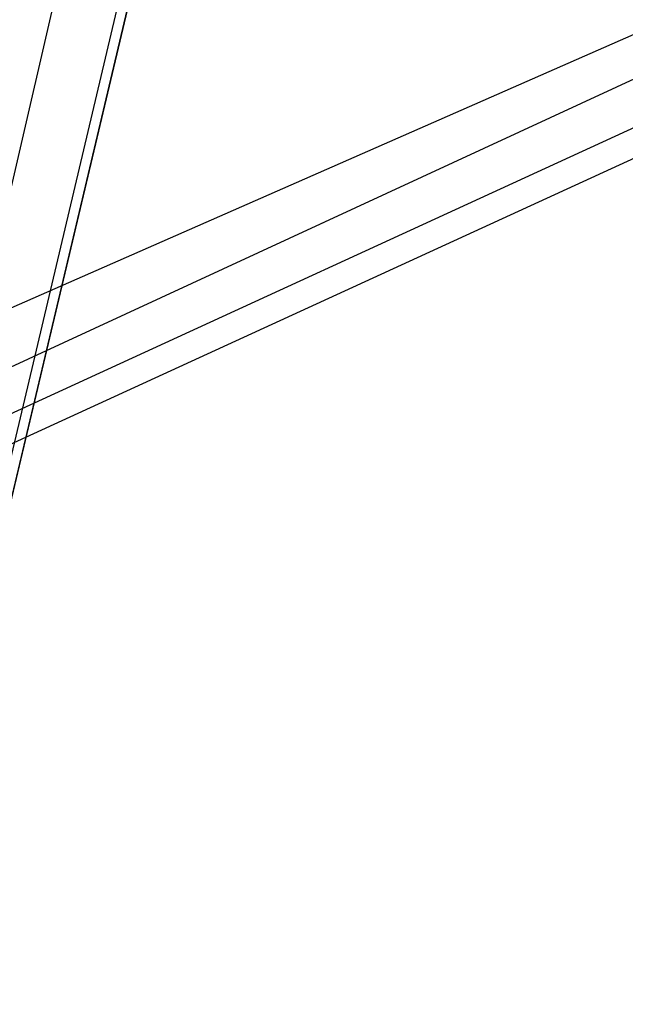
# Model space of a CAD drawing. Header units: feet. Extents: x -79 to 198, y -22 to 181.
# Tile 38 of 256: x 87.74 to 90.66, y 14.33 to 19.09. Entities that reach past the tile are written whole.
import ezdxf

# ---------------------------------------------------------------- set-up
doc = ezdxf.new("R2010")
doc.units = ezdxf.units.FT
doc.layers.add('A-LINEA', color=7, linetype='CONTINUOUS')

msp = doc.modelspace()

# ---------------------------------------------------------------- linework, layer by layer
at = {"layer": 'A-LINEA'}
for p, q in [((67.6863, 8.1531), (121.5282, 33.0731)), ((67.2638, 7.8013), (121.7722, 32.846)), ((64.6373, 7.5663), (121.8893, 32.7279)), ((67.2173, 7.6394), (121.8893, 32.7413)), ((87.16, 14.5111), (90.12, 27.0044)), ((87.3867, 15.6711), (89.1067, 22.9511))]:
    msp.add_line(p, q, dxfattribs=at)
for points in [[(67.2267, 7.6444), (67.2667, 7.8178), (67.76, 9.9244), (68.1067, 9.9378), (69.9867, 17.8978), (72.5733, 17.2844), (72.7333, 17.9244), (80.72, 16.0444), (83.12, 15.4711), (87.16, 14.5111), (90.12, 27.0044), (94.6533, 25.9244), (94.8133, 26.5778), (97.52, 25.9378), (103.5333, 24.5111), (107.3733, 40.7511), (107.64, 40.6978), (108.9733, 40.3778), (112.68, 39.4978), (119.16, 37.9644), (119.2267, 38.2978), (125.3067, 36.8578)], [(87.0933, 15.7378), (87.52, 17.5244), (87.9067, 19.1911)]]:
    msp.add_lwpolyline(points, dxfattribs=at)

doc.saveas('drawing.dxf')
